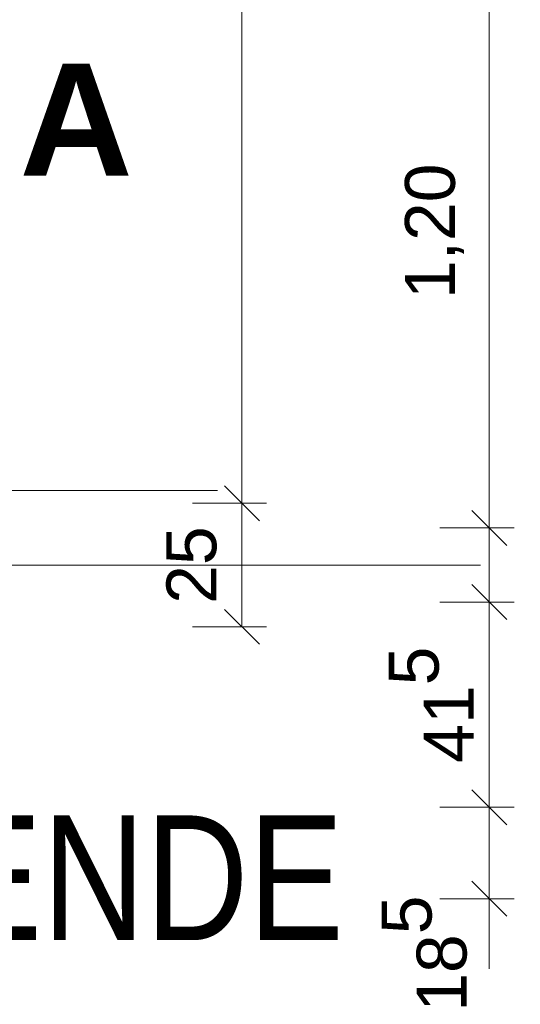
# Model space of a CAD drawing. Header units: metres. Extents: x -49 to 152, y -127 to 99.
# Tile 103 of 177: x 1.23 to 2.24, y -22.49 to -20.5. Entities that reach past the tile are written whole.
import ezdxf

# ---------------------------------------------------------------- set-up
doc = ezdxf.new("R2010")
doc.units = ezdxf.units.M
doc.header["$PDMODE"] = 1
doc.header["$PDSIZE"] = -2
doc.linetypes.add('Achsen 01', pattern=[5.291531, 3.175, -1.058062, 0.352704, -0.705764])
doc.layers.get('0').update_dxf_attribs({"lineweight": 25})
for name, color, linetype, lineweight in [('_GRU (2D)', 7, 'Continuous', 9), ('_Legende (2D)', 7, 'Continuous', 9), ('_OG 3 (2D)', 7, 'Continuous', 9), ('Bemaßung-Bemaßung', 7, 'Continuous', 9), ('Keine', 7, 'Continuous', 9)]:
    doc.layers.add(name, color=color, linetype=linetype, lineweight=lineweight)
doc.layers.add('AV1-Achsen', color=1, linetype='Achsen 01', lineweight=18, true_color=0xff0000)
doc.layers.get('0').freeze()
doc.styles.add('Arial', font='arial.ttf')
doc.styles.add('Arial (bold)', font='arialbd.ttf')
doc.styles.add('Arial Narrow', font='ARIALN.TTF')
doc.dimstyles.new('COE 50', dxfattribs={"dimtxt": 100.872396, "dimasz": 0.001414, "dimexe": 0.001, "dimexo": 0.01, "dimgap": 0.001, "dimtad": 1, "dimdec": 3, "dimtxsty": 'Arial', "dimblk": 'VW_SLASH-3', "dimblk1": 'VW_SLASH-3', "dimblk2": 'VW_SLASH-3', "dimcen": 0, "dimadec": 3, "dimazin": 0, "dimtfac": 0.8, "dimtdec": 3, "dimtix": 1, "dimtmove": 0, "dimatfit": 0, "dimldrblk": 'VW_SLASH-2', "dimfxl": 0.002, "dimfxlon": 1, "dimfrac": 2, "dimtolj": 1, "dimarcsym": 0})

# ---------------------------------------------------------------- blocks, each defined once
blk = doc.blocks.new('VW_SLASH-3')
at = {"color": 0, "linetype": 'ByBlock', "lineweight": -2, "transparency": 16777216}
blk.add_line((0, 0), (-1, 0), dxfattribs=at)
at = {"color": 0, "linetype": 'Continuous', "lineweight": 15, "transparency": 16777216, "flags": 128}
blk.add_lwpolyline([(0.5, 0.5), (-0.5, -0.5)], dxfattribs=at)
blk = doc.blocks.new('*D588')
at = {"layer": 'Bemaßung-Bemaßung', "color": 0, "linetype": 'Continuous', "lineweight": -2}
for p, q in [((2.075, -20.325), (2.225, -20.325)), ((2.175, -21.4543), (2.175, -20.3957)), ((2.075, -21.525), (2.225, -21.525))]:
    blk.add_line(p, q, dxfattribs=at)
at = {"layer": 'Defpoints', "color": 0}
for p in [(0.675, -20.325), (2.175, -20.325), (0.675, -21.525)]:
    blk.add_point(p, dxfattribs=at)
at = {"layer": 'Bemaßung-Bemaßung', "color": 0, "lineweight": -2, "xscale": 0.070693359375, "yscale": 0.070693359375, "zscale": 0.070693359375}
for p, rotation in [((2.175, -20.325), 90), ((2.175, -21.525), 270)]:
    blk.add_blockref('VW_SLASH-3', p, dxfattribs=dict(at, rotation=rotation))
at = {"layer": 'Bemaßung-Bemaßung', "color": 0, "insert": (2.0644, -20.925), "char_height": 0.10087, "attachment_point": 5, "rotation": 90, "style": 'Arial'}
blk.add_mtext('\\A1;1,20', dxfattribs=at)
blk = doc.blocks.new('VW_SLASH-2')
at = {"color": 0, "linetype": 'ByBlock', "lineweight": -2, "transparency": 16777216}
blk.add_line((0, 0), (-1, 0), dxfattribs=at)
at = {"color": 0, "linetype": 'Continuous', "lineweight": 15, "transparency": 16777216, "flags": 128}
blk.add_lwpolyline([(0.5, 0.5), (-0.5, -0.5)], dxfattribs=at)
blk = doc.blocks.new('*D589')
at = {"layer": 'Bemaßung-Bemaßung', "color": 0, "linetype": 'Continuous', "lineweight": -2}
for p, q in [((2.175, -21.4543), (2.175, -21.3836)), ((2.075, -21.525), (2.225, -21.525)), ((2.175, -21.675), (2.175, -21.525)), ((2.075, -21.675), (2.225, -21.675)), ((2.175, -21.7457), (2.175, -21.8164))]:
    blk.add_line(p, q, dxfattribs=at)
at = {"layer": 'Defpoints', "color": 0}
for p in [(0.675, -21.525), (2.175, -21.525), (0.675, -21.675)]:
    blk.add_point(p, dxfattribs=at)
at = {"layer": 'Bemaßung-Bemaßung', "color": 0, "lineweight": -2, "xscale": 0.070693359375, "yscale": 0.070693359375, "zscale": 0.070693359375}
for p, rotation in [((2.175, -21.525), 270), ((2.175, -21.675), 90)]:
    blk.add_blockref('VW_SLASH-3', p, dxfattribs=dict(at, rotation=rotation))
at = {"layer": 'Bemaßung-Bemaßung', "color": 0, "insert": (2.3515, -21.6), "char_height": 0.10087, "attachment_point": 5, "rotation": 90, "style": 'Arial'}
blk.add_mtext('\\A1;15', dxfattribs=at)
blk = doc.blocks.new('*D590')
at = {"layer": 'Bemaßung-Bemaßung', "color": 0, "linetype": 'Continuous', "lineweight": -2}
for p, q in [((2.075, -21.675), (2.225, -21.675)), ((2.175, -22.0193), (2.175, -21.7457)), ((2.075, -22.09), (2.225, -22.09))]:
    blk.add_line(p, q, dxfattribs=at)
at = {"layer": 'Defpoints', "color": 0}
for p in [(0.675, -21.675), (2.175, -21.675), (0.49, -22.09)]:
    blk.add_point(p, dxfattribs=at)
at = {"layer": 'Bemaßung-Bemaßung', "color": 0, "lineweight": -2, "xscale": 0.070693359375, "yscale": 0.070693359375, "zscale": 0.070693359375}
for p, rotation in [((2.175, -21.675), 90), ((2.175, -22.09), 270)]:
    blk.add_blockref('VW_SLASH-3', p, dxfattribs=dict(at, rotation=rotation))
at = {"layer": 'Bemaßung-Bemaßung', "color": 0, "insert": (2.0576, -21.8825), "char_height": 0.100872, "attachment_point": 5, "rotation": 90, "style": 'Arial'}
blk.add_mtext('\\A1;41\\S5^ ;', dxfattribs=at)
blk = doc.blocks.new('*D591')
at = {"layer": 'Bemaßung-Bemaßung', "color": 0, "linetype": 'Continuous', "lineweight": -2}
for p, q in [((2.175, -22.0193), (2.175, -21.9486)), ((2.075, -22.09), (2.225, -22.09)), ((2.175, -22.275), (2.175, -22.09)), ((2.075, -22.275), (2.225, -22.275)), ((2.175, -22.3457), (2.175, -22.4164))]:
    blk.add_line(p, q, dxfattribs=at)
at = {"layer": 'Defpoints', "color": 0}
for p in [(0.49, -22.09), (2.175, -22.09), (0.075, -22.275)]:
    blk.add_point(p, dxfattribs=at)
at = {"layer": 'Bemaßung-Bemaßung', "color": 0, "lineweight": -2, "xscale": 0.070693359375, "yscale": 0.070693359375, "zscale": 0.070693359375}
for p, rotation in [((2.175, -22.09), 270), ((2.175, -22.275), 90)]:
    blk.add_blockref('VW_SLASH-3', p, dxfattribs=dict(at, rotation=rotation))
at = {"layer": 'Bemaßung-Bemaßung', "color": 0, "insert": (2.044, -22.386), "char_height": 0.100872, "attachment_point": 5, "rotation": 90, "style": 'Arial'}
blk.add_mtext('\\A1;18\\S5^ ;', dxfattribs=at)
blk = doc.blocks.new('*D592')
at = {"layer": 'Bemaßung-Bemaßung', "color": 0, "lineweight": -2}
for p, q in [((1.575, -21.475), (1.725, -21.475)), ((1.675, -21.5457), (1.675, -21.6543)), ((1.575, -21.725), (1.725, -21.725))]:
    blk.add_line(p, q, dxfattribs=at)
at = {"layer": 'Defpoints', "color": 0}
for p in [(-0.125, -21.475), (-0.125, -21.725), (1.675, -21.725)]:
    blk.add_point(p, dxfattribs=at)
at = {"layer": 'Bemaßung-Bemaßung', "color": 0, "lineweight": -2, "xscale": 0.070693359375, "yscale": 0.070693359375, "zscale": 0.070693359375}
for p, rotation in [((1.675, -21.475), 90), ((1.675, -21.725), 270)]:
    blk.add_blockref('VW_SLASH-3', p, dxfattribs=dict(at, rotation=rotation))
at = {"layer": 'Bemaßung-Bemaßung', "color": 0, "insert": (1.5735, -21.6), "char_height": 0.10087, "attachment_point": 5, "rotation": 90, "style": 'Arial'}
blk.add_mtext('\\A1;25', dxfattribs=at)
blk = doc.blocks.new('*D593')
at = {"layer": 'Bemaßung-Bemaßung', "color": 0, "lineweight": -2}
for p, q in [((1.575, -19.025), (1.725, -19.025)), ((1.675, -19.0957), (1.675, -21.4043)), ((1.575, -21.475), (1.725, -21.475))]:
    blk.add_line(p, q, dxfattribs=at)
at = {"layer": 'Defpoints', "color": 0}
for p in [(-0.125, -19.025), (-0.125, -21.475), (1.675, -21.475)]:
    blk.add_point(p, dxfattribs=at)
at = {"layer": 'Bemaßung-Bemaßung', "color": 0, "lineweight": -2, "xscale": 0.070693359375, "yscale": 0.070693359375, "zscale": 0.070693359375}
for p, rotation in [((1.675, -19.025), 90.00000000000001), ((1.675, -21.475), 270)]:
    blk.add_blockref('VW_SLASH-3', p, dxfattribs=dict(at, rotation=rotation))
at = {"layer": 'Bemaßung-Bemaßung', "color": 0, "insert": (1.5644, -20.25), "char_height": 0.10087, "attachment_point": 5, "rotation": 90, "style": 'Arial'}
blk.add_mtext('\\A1;2,45', dxfattribs=at)
blk = doc.blocks.new('Legende (2D)')
at = {"layer": 'Keine', "color": 1, "linetype": 'Achsen 01', "lineweight": 18, "true_color": 0xff0000, "transparency": 33554687}
blk.add_line((1.6254, -21.4492), (1.1254, -21.4492), dxfattribs=at)
at = {"layer": 'Keine', "color": 7, "transparency": 33554687}
for s, insert, char_height, attachment_point, line_spacing_factor, style in [('A', (1.2254, -20.6992), 0.227, 4, 0.969122, 'Arial (bold)'), ('LEGENDE', (0.5004, -22.1064), 0.25218, 1, 0.966594, 'Arial Narrow')]:
    blk.add_mtext(s, dxfattribs=dict(at, insert=insert, char_height=char_height, attachment_point=attachment_point, line_spacing_factor=line_spacing_factor, style=style))
blk = doc.blocks.new('Group-881')
at = {"layer": 'AV1-Achsen'}
blk.add_line((-43.35, -21.6), (4.2, -21.6), dxfattribs=at)
blk = doc.blocks.new('GRU (2D)')
at = {"layer": 'AV1-Achsen', "color": 7}
blk.add_blockref('Group-881', (0, 0), dxfattribs=at)
blk = doc.blocks.new('OG 3 (2D)')
at = {"layer": 'Bemaßung-Bemaßung'}
for base, p1, p2, text, picture, middle in [((1.675, -21.475), (-0.125, -19.025), (-0.125, -21.475), '2,45', '*D593', (1.5644, -20.25)), ((1.675, -21.725), (-0.125, -21.475), (-0.125, -21.725), '25', '*D592', (1.5735, -21.6))]:
    dim = blk.add_linear_dim(base=base, p1=p1, p2=p2, angle=270, text=text, dimstyle='COE 50', override={"dimtxt": 0.100872, "dimasz": 0.070693, "dimexe": 0.05, "dimgap": 0.05, "dimpost": '<>', "dimtxsty": 'Arial', "dimtmove": 2, "dimfxl": 0.1}, dxfattribs=at)
    dim.commit()
    dim.dimension.update_dxf_attribs({"geometry": picture, "text_midpoint": middle})
at = {"layer": 'Bemaßung-Bemaßung', "linetype": 'Continuous'}
for base, p1, p2, text, override, picture, middle in [((2.175, -20.325), (0.675, -21.525), (0.675, -20.325), '1,20', {"dimtxt": 0.100872, "dimasz": 0.070693, "dimexe": 0.05, "dimgap": 0.05, "dimpost": '<>', "dimtxsty": 'Arial', "dimtmove": 2, "dimfxl": 0.1}, '*D588', (2.0644, -20.925)), ((2.175, -21.525), (0.675, -21.675), (0.675, -21.525), '15', {"dimtxt": 0.100872, "dimasz": 0.070693, "dimexe": 0.05, "dimgap": 0.05, "dimpost": '<>', "dimtxsty": 'Arial', "dimtix": 0, "dimtmove": 2, "dimfxl": 0.1}, '*D589', (2.3515, -21.6)), ((2.175, -21.675), (0.49, -22.09), (0.675, -21.675), '41\\S5^ ;', {"dimtxt": 0.100872, "dimasz": 0.070693, "dimexe": 0.05, "dimgap": 0.05, "dimpost": '<>', "dimtxsty": 'Arial', "dimtmove": 2, "dimfxl": 0.1}, '*D590', (2.0576, -21.8825))]:
    dim = blk.add_linear_dim(base=base, p1=p1, p2=p2, angle=270, text=text, dimstyle='COE 50', override=override, dxfattribs=at)
    dim.commit()
    dim.dimension.update_dxf_attribs({"geometry": picture, "text_midpoint": middle})
dim = blk.add_linear_dim(base=(2.175, -22.09), p1=(0.075, -22.275), p2=(0.49, -22.09), angle=270, text='18\\S5^ ;', dimstyle='COE 50', override={"dimtxt": 0.100872, "dimasz": 0.070693, "dimexe": 0.05, "dimgap": 0.05, "dimpost": '<>', "dimtxsty": 'Arial', "dimtix": 0, "dimtmove": 2, "dimfxl": 0.1}, dxfattribs=at)
dim.commit()
dim.dimension.update_dxf_attribs({"geometry": '*D591', "text_midpoint": (2.044, -22.386), "dimtype": 160})

msp = doc.modelspace()

# ---------------------------------------------------------------- block references
at = {"layer": '_OG 3 (2D)'}
msp.add_blockref('OG 3 (2D)', (0, 0), dxfattribs=at)

# ---------------------------------------------------------------- next in the draw order: block references
at = {"layer": '_Legende (2D)'}
msp.add_blockref('Legende (2D)', (0, 0), dxfattribs=at)

# ---------------------------------------------------------------- next in the draw order: block references
at = {"layer": '_GRU (2D)'}
msp.add_blockref('GRU (2D)', (0, 0), dxfattribs=at)

doc.saveas('drawing.dxf')
